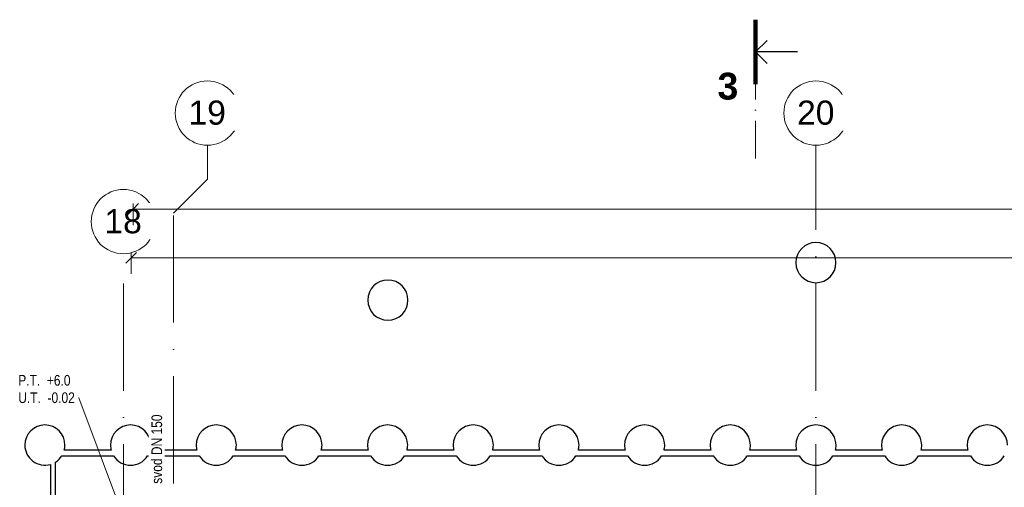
# Model space of a CAD drawing. Header units: millimetres. Extents: x 198345 to 441227, y -23587 to 80066.
# Tile 5 of 79: x 202769 to 221157, y 71342 to 80066. Entities that reach past the tile are written whole.
import ezdxf

# ---------------------------------------------------------------- set-up
doc = ezdxf.new("R2010")
doc.units = ezdxf.units.MM
doc.linetypes.add('Čerchovaná 20mm', pattern=[3000, 2000, -500, 0, -500])
doc.linetypes.add('Čerchovaná řez', pattern=[1100, 700, -200, 0, -200])
for name, color, linetype, lineweight in [('CA_KOTY', 3, 'Continuous', 9), ('CA_KOTY-100', 3, 'Continuous', 9), ('CA_OSY', 5, 'Continuous', 9), ('CA_REZYZNACKY', 1, 'Continuous', 9), ('CA_TEXT25', 7, 'Continuous', 9), ('CA_TEXT35', 62, 'Continuous', 9), ('CA_ZAKLADY5', 1, 'Continuous', 25), ('Popisky sloupů', 250, 'Continuous', 9)]:
    doc.layers.add(name, color=color, linetype=linetype, lineweight=lineweight)
doc.styles.add('Arial_2', font='arial.ttf', dxfattribs={"height": 450})
doc.styles.add('Arial_4', font='arial.ttf', dxfattribs={"width": 0.8, "height": 200})
doc.styles.add('Arial_5', font='arial.ttf', dxfattribs={"width": 0.8, "height": 2})
doc.styles.add('Arial_B', font='arialbd.ttf', dxfattribs={"height": 500})
doc.dimstyles.new('HP_Přímá_-_2_mm_Ariel_1-100', dxfattribs={"dimscale": 304.8, "dimtxt": 204.05188, "dimasz": 0.656168, "dimexe": 0.328084, "dimexo": 0.0625, "dimgap": 0.164042, "dimtad": 1, "dimdec": 0, "dimzin": 0, "dimdsep": 46, "dimtxsty": 'Arial_4', "dimblk1": 'OBLIQUE', "dimblk2": 'OBLIQUE', "dimsah": 1, "dimcen": 0.09, "dimazin": 0, "dimtfac": 1, "dimtdec": 4, "dimtix": 1, "dimtmove": 0, "dimatfit": 3, "dimfxl": 0.984252, "dimfxlon": 1, "dimtvp": 1, "dimtolj": 1, "dimtzin": 0, "dimarcsym": 2})

# ---------------------------------------------------------------- blocks, each defined once
blk = doc.blocks.new('Osnova - Bublina osnovy 12mm-4850-PŮDORYS 1_NP -vestavek V9')
at = {"layer": 'CA_TEXT35'}
blk.add_circle((0, 0), 6, dxfattribs=at)
blk = doc.blocks.new('DIMBLOCK1-PŮDORYS 1_NP -vestavek V9')
at = {"layer": 'CA_KOTY-100'}
for p, q in [((204890, 76534), (204790, 76434)), ((204890, 76534), (204990, 76634)), ((204890, 76534), (204890, 76634)), ((204890, 76534), (289620, 76534)), ((204890, 76534), (204890, 76234)), ((289620, 76534), (289520, 76434)), ((289620, 76534), (289720, 76634)), ((289620, 76534), (289620, 76634)), ((289620, 76534), (289620, 76234))]:
    blk.add_line(p, q, dxfattribs=at)
at = {"layer": 'CA_KOTY-100', "color": 0, "insert": (246949, 76844), "char_height": 200, "width": 734.59, "attachment_point": 1, "line_spacing_factor": 0.941778, "style": 'Arial_4'}
blk.add_mtext('84730', dxfattribs=at)
blk = doc.blocks.new('_Oblique')
at = {"color": 0, "linetype": 'ByBlock', "lineweight": -2}
blk.add_line((-0.5, -0.5), (0.5, 0.5), dxfattribs=at)
blk = doc.blocks.new('Rodina1 - Rodina1-1394980-PŮDORYS 1_NP -vestavek V9')
at = {"layer": 'Popisky sloupů', "color": 7, "insert": (0.82, 1.26), "char_height": 2, "width": 16.0979, "attachment_point": 1, "style": 'Arial_5', "bg_fill": 3, "box_fill_scale": 1.25, "bg_fill_color": 256, "bg_fill_true_color": 13158600, "bg_fill_transparency": 0}
blk.add_mtext('svod DN 150', dxfattribs=at)
blk = doc.blocks.new('DIMBLOCK6-PŮDORYS 1_NP -vestavek V9')
at = {"layer": 'CA_KOTY-100'}
for p, q in [((204851, 75623), (204751, 75523)), ((204851, 75623), (204951, 75723)), ((204851, 75623), (204851, 75723)), ((204851, 75623), (285850, 75623)), ((204851, 75623), (204851, 75323)), ((285850, 75623), (285750, 75523)), ((285850, 75623), (285950, 75723)), ((285850, 75623), (285850, 75723)), ((285850, 75623), (285850, 75323))]:
    blk.add_line(p, q, dxfattribs=at)
at = {"layer": 'CA_KOTY-100', "color": 0, "insert": (245044, 75933), "char_height": 200, "width": 734.59, "attachment_point": 1, "line_spacing_factor": 0.941778, "style": 'Arial_4'}
blk.add_mtext('80999', dxfattribs=at)
blk = doc.blocks.new('Řez - HP_rez-422275-PŮDORYS 1_NP -vestavek V9')
at = {"layer": 'CA_REZYZNACKY', "lineweight": 100}
blk.add_line((-12, 0), (0, 0), dxfattribs=at)
at = {"layer": 'CA_REZYZNACKY', "lineweight": 25}
for p, q in [((-6, 0), (-8.15, -2.15)), ((-6, 0), (-3.85, -2.15)), ((-6, -7.82), (-6, 0))]:
    blk.add_line(p, q, dxfattribs=at)

msp = doc.modelspace()

# ---------------------------------------------------------------- linework, layer by layer
at = {"layer": 'CA_OSY'}
for p, q in [((206275, 77089.5), (206275, 77724.5)), ((205640, 76454.5), (206275, 77089.5))]:
    msp.add_line(p, q, dxfattribs=at)
at = {"layer": 'CA_OSY', "linetype": 'Čerchovaná 20mm'}
for p, q in [((217640, 55144.1), (217640, 77724.5)), ((205640, 56414.1), (205640, 76454.5)), ((204705, 55144.1), (204705, 75699.1))]:
    msp.add_line(p, q, dxfattribs=at)
at = {"layer": 'CA_REZYZNACKY', "linetype": 'Čerchovaná řez'}
msp.add_line((216513.6, 77476.7), (216513.6, 78865.9), dxfattribs=at)
at = {"layer": 'CA_TEXT25', "color": 250}
for p, q in [((203872.4, 73014.1), (203866.6, 73014.1)), ((204758.1, 70645.9), (203872.4, 73014.1))]:
    msp.add_line(p, q, dxfattribs=at)
at = {"layer": 'CA_ZAKLADY5'}
for p, q in [((203557, 71929.5), (204523.1, 71929.5)), ((204477.8, 72033.1), (203602.3, 72033.1)), ((205157, 71929.5), (206123.1, 71929.5)), ((206077.8, 72033.1), (205202.3, 72033.1)), ((206757, 71929.5), (207723.1, 71929.5)), ((207677.8, 72033.1), (206802.3, 72033.1)), ((208357, 71929.5), (209323.1, 71929.5)), ((209277.8, 72033.1), (208402.3, 72033.1)), ((209957, 71929.5), (210923.1, 71929.5)), ((210877.8, 72033.1), (210002.3, 72033.1)), ((211557, 71929.5), (212523.1, 71929.5)), ((212477.8, 72033.1), (211602.3, 72033.1)), ((213157, 71929.5), (214123.1, 71929.5)), ((214077.8, 72033.1), (213202.3, 72033.1)), ((214757, 71929.5), (215723.1, 71929.5)), ((215677.8, 72033.1), (214802.3, 72033.1)), ((216357, 71929.5), (217323.1, 71929.5)), ((217277.8, 72033.1), (216402.3, 72033.1)), ((217957, 71929.5), (218923.1, 71929.5)), ((218877.8, 72033.1), (218002.3, 72033.1)), ((219557, 71929.5), (220523.1, 71929.5)), ((220477.8, 72033.1), (219602.3, 72033.1)), ((203344.2, 71769.6), (203344.2, 70890.1)), ((203440, 70847.1), (203440, 71812.7))]:
    msp.add_line(p, q, dxfattribs=at)
for centre, start, end in [((217638.7, 75533.7), 0, 180), ((217638.7, 75533.7), 180, 0), ((209644.8, 74834.3), 0, 180), ((209644.8, 74834.3), 180, 0), ((203240, 72129.9), 0, 180), ((204840, 72129.9), 0, 180), ((206440, 72129.9), 0, 180), ((208040, 72129.9), 0, 180), ((209640, 72129.9), 0, 180), ((211240, 72129.9), 0, 180), ((212840, 72129.9), 0, 180), ((214440, 72129.9), 0, 180), ((216040, 72129.9), 0, 180), ((217640, 72129.9), 0, 180), ((219240, 72129.9), 0, 180), ((220840, 72129.9), 0, 180), ((203240, 72129.9), 180, 286.13159), ((203240, 72129.9), 345.03787, 0), ((204840, 72129.9), 180, 194.96213), ((204840, 72129.9), 345.03787, 0), ((206440, 72129.9), 180, 194.96213), ((206440, 72129.9), 345.03787, 0), ((208040, 72129.9), 180, 194.96213), ((208040, 72129.9), 345.03787, 0), ((209640, 72129.9), 180, 194.96213), ((209640, 72129.9), 345.03787, 0), ((211240, 72129.9), 180, 194.96213), ((211240, 72129.9), 345.03787, 0), ((212840, 72129.9), 180, 194.96213), ((212840, 72129.9), 345.03787, 0), ((214440, 72129.9), 180, 194.96213), ((214440, 72129.9), 345.03787, 0), ((216040, 72129.9), 180, 194.96213), ((216040, 72129.9), 345.03787, 0), ((217640, 72129.9), 180, 194.96213), ((217640, 72129.9), 345.03787, 0), ((219240, 72129.9), 180, 194.96213), ((219240, 72129.9), 345.03787, 0), ((220840, 72129.9), 180, 194.96213), ((203240, 72129.9), 302.23095, 327.70453), ((204840, 72129.9), 212.29547, 327.70453), ((206440, 72129.9), 212.29547, 327.70453), ((208040, 72129.9), 212.29547, 327.70453), ((209640, 72129.9), 212.29547, 327.70453), ((211240, 72129.9), 212.29547, 327.70453), ((212840, 72129.9), 212.29547, 327.70453), ((214440, 72129.9), 212.29547, 327.70453), ((216040, 72129.9), 212.29547, 327.70453), ((217640, 72129.9), 212.29547, 327.70453), ((219240, 72129.9), 212.29547, 327.70453), ((220840, 72129.9), 212.29547, 327.70453)]:
    msp.add_arc(centre, 375, start, end, dxfattribs=at)

# ---------------------------------------------------------------- block references
at = {"layer": 'CA_REZYZNACKY', "lineweight": 100, "extrusion": (0, 0, -1), "xscale": 99.99999999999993, "yscale": 99.99999999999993, "zscale": 99.99999999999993, "rotation": 270.0000000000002}
msp.add_blockref('Řez - HP_rez-422275-PŮDORYS 1_NP -vestavek V9', (-216513.6, 78865.9), dxfattribs=at)
at = {"layer": 'CA_TEXT35', "xscale": 99.99999999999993, "yscale": 99.99999999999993, "zscale": 99.99999999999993}
for p in [(206275, 78324.5), (217640, 78324.5), (204705, 76299.1)]:
    msp.add_blockref('Osnova - Bublina osnovy 12mm-4850-PŮDORYS 1_NP -vestavek V9', p, dxfattribs=at)

# ---------------------------------------------------------------- texts
at = {"layer": 'CA_REZYZNACKY', "insert": (215800.5, 79076.9), "char_height": 500, "width": 481.012, "attachment_point": 1, "style": 'Arial_B'}
msp.add_mtext('\\fArial|b1|i0|c238|p34|;3', dxfattribs=at)
at = {"layer": 'CA_TEXT25', "char_height": 200, "attachment_point": 1, "style": 'Arial_4'}
for s, insert, width in [('P.T.  +6.0', (202742.4, 73438.3), 1205.738), ('U.T.  -0.02', (202742.4, 73114.1), 1301.94)]:
    msp.add_mtext(s, dxfattribs=dict(at, insert=insert, width=width))

# ---------------------------------------------------------------- dimensions: what is measured, and where the dimension line sits
at = {"layer": 'CA_KOTY'}
dim = msp.add_linear_dim(base=(285850, 75623), p1=(204851, 75323), p2=(285850, 75323), dimstyle='HP_Přímá_-_2_mm_Ariel_1-100', override={"dimpost": '<>', "dimfxl": 80998.998951}, dxfattribs=at)
dim.commit()
dim.dimension.update_dxf_attribs({"geometry": 'DIMBLOCK6-PŮDORYS 1_NP -vestavek V9', "text_midpoint": (245350.5, 75775.1)})

# ---------------------------------------------------------------- next in the draw order: block references
at = {"layer": 'Popisky sloupů', "xscale": 99.99999999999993, "yscale": 99.99999999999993, "zscale": 99.99999999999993, "rotation": 89.99999999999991}
msp.add_blockref('Rodina1 - Rodina1-1394980-PŮDORYS 1_NP -vestavek V9', (205355, 71326.2), dxfattribs=at)

# ---------------------------------------------------------------- next in the draw order: texts
at = {"layer": 'CA_TEXT35', "char_height": 450, "width": 849.789, "attachment_point": 1, "style": 'Arial_2', "bg_fill": 3, "box_fill_scale": 1.25, "bg_fill_color": 256, "bg_fill_true_color": 13158600, "bg_fill_transparency": 0}
for s, insert in [('19', (205920.9, 78557.1)), ('20', (217285.9, 78557.1)), ('18', (204350.9, 76531.6))]:
    msp.add_mtext(s, dxfattribs=dict(at, insert=insert))

# ---------------------------------------------------------------- next in the draw order: dimensions: what is measured, and where the dimension line sits
at = {"layer": 'CA_KOTY'}
dim = msp.add_linear_dim(base=(289620, 76534.2), p1=(204890, 76234.2), p2=(289620, 76234.2), dimstyle='HP_Přímá_-_2_mm_Ariel_1-100', override={"dimpost": '<>', "dimfxl": 84729.998951}, dxfattribs=at)
dim.commit()
dim.dimension.update_dxf_attribs({"geometry": 'DIMBLOCK1-PŮDORYS 1_NP -vestavek V9', "text_midpoint": (247255, 76686.4)})

doc.saveas('drawing.dxf')
